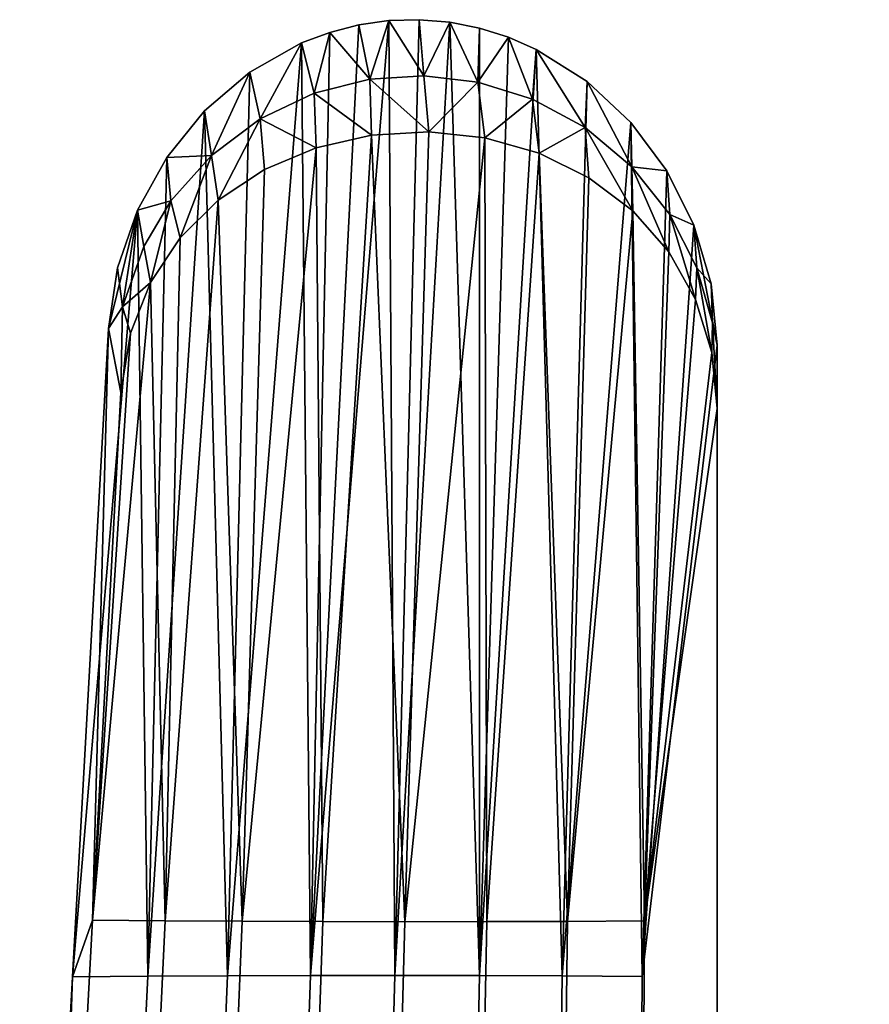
# Model space of a CAD drawing. Header units: millimetres. Extents: x -339 to 339, y -355 to 292.
# Tile 16 of 256: x -269 to -219, y 90 to 148. Entities that reach past the tile are written whole.
import ezdxf

# ---------------------------------------------------------------- set-up
doc = ezdxf.new("R2010")
doc.units = ezdxf.units.MM
doc.header["$MEASUREMENT"] = 0
doc.layers.add('podrucky', color=7, linetype='Continuous')

msp = doc.modelspace()

# ---------------------------------------------------------------- meshes
at = {"layer": 'podrucky'}
mesh = msp.add_polyface(dxfattribs=at)
corners = [(-262.296, 137.085, 878.113), (-261.909, 134.952, 870.9), (-263.18, 131.373, 870.99), (-261.521, 132.819, 863.686), (-241.619, 95.004, 860.956), (-241.737, 141.372, 860.313), (-238.539, 140.461, 860.75), (-236.861, 95.02, 861.799), (-235.586, 139.014, 861.413), (-246.475, 95, 860.671), (-245.068, 141.732, 860.15), (-248.443, 141.539, 860.287), (-256.089, 95.023, 861.799), (-257.521, 137.689, 862.152), (-254.777, 139.503, 861.355), (-251.717, 140.791, 860.705), (-259.764, 135.467, 862.959), (-260.655, 95.05, 863.166), (-261.521, 132.819, 863.686), (-264.95, 95.086, 865.006), (-262.703, 129.823, 864.214), (-251.332, 95.006, 860.956), (-263.274, 126.312, 864.461), (-237.164, 91.791, 882.411), (-235.701, 144.707, 880.012), (-238.705, 146.604, 880.574), (-242.065, 91.808, 883.256), (-240.353, 147.324, 880.793), (-242.062, 147.863, 880.954), (-243.825, 148.212, 881.053), (-247.064, 91.815, 883.542), (-252.063, 91.811, 883.256), (-249.192, 148.058, 880.926), (-250.914, 147.614, 880.753), (-247.428, 148.31, 881.038), (-252.582, 146.985, 880.524), (-255.65, 145.251, 879.947), (-256.965, 91.796, 882.41), (-258.318, 142.97, 879.292), (-260.56, 140.21, 878.646), (-261.68, 91.771, 881.036), (-262.296, 137.085, 878.113), (-264.013, 130.101, 877.76), (-263.472, 133.678, 877.791), (-266.128, 91.737, 879.185), (-262.703, 129.823, 864.214), (-264.013, 130.101, 877.76), (-263.274, 126.312, 864.461), (-263.472, 133.678, 877.791), (-264.95, 95.086, 865.006), (-266.128, 91.737, 879.185)]
mesh.append_faces([[corners[k] for k in face] for face in [(0, 1, 2, 2), (1, 3, 2, 2), (4, 5, 6, 6), (7, 6, 8, 8), (9, 10, 5, 5), (4, 9, 5, 5), (7, 4, 6, 6), (11, 10, 9, 9), (12, 13, 14, 14), (14, 15, 12, 12), (16, 17, 18, 18), (18, 19, 20, 20), (13, 17, 16, 16), (21, 15, 11, 11), (21, 12, 15, 15), (17, 19, 18, 18), (20, 19, 22, 22), (21, 11, 9, 9), (23, 24, 25, 25), (26, 27, 28, 28), (26, 25, 27, 27), (26, 28, 29, 29), (26, 29, 30, 30), (31, 32, 33, 33), (32, 31, 34, 34), (35, 36, 37, 37), (36, 38, 37, 37), (33, 35, 31, 31), (38, 39, 40, 40), (41, 40, 39, 39), (42, 41, 43, 43), (41, 42, 44, 44), (44, 40, 41, 41), (34, 31, 30, 30), (2, 3, 45, 45), (46, 2, 47, 47), (2, 45, 47, 47), (48, 0, 2, 2), (46, 48, 2, 2), (46, 47, 49, 49), (49, 50, 46, 46)]])
mesh = msp.add_polyface(dxfattribs=at)
corners = [(-261.521, 132.819, 863.686), (-261.909, 134.952, 870.9), (-260.31, 137.64, 870.819), (-262.296, 137.085, 878.113), (-245.63, 148.363, 881.082), (-247.064, 91.815, 883.542), (-243.825, 148.212, 881.053), (-247.428, 148.31, 881.038), (-254.777, 139.503, 861.355), (-255.037, 142.498, 870.686), (-251.717, 140.791, 860.705), (-257.521, 137.689, 862.152), (-259.764, 135.467, 862.959), (-257.92, 140.337, 870.745), (-255.65, 145.251, 879.947), (-260.56, 140.21, 878.646), (-251.845, 144.011, 870.645), (-241.737, 141.372, 860.313), (-238.919, 143.66, 870.654), (-238.539, 140.461, 860.75), (-242.161, 144.672, 870.626), (-245.068, 141.732, 860.15), (-248.554, 144.846, 870.622), (-248.443, 141.539, 860.287), (-245.349, 145.048, 870.616), (-250.914, 147.614, 880.753), (-247.428, 148.31, 881.038), (-252.582, 146.985, 880.524), (-258.318, 142.97, 879.292), (-249.192, 148.058, 880.926), (-245.63, 148.363, 881.082), (-243.825, 148.212, 881.053), (-242.062, 147.863, 880.954), (-240.353, 147.324, 880.793), (-235.815, 141.976, 870.701), (-238.705, 146.604, 880.574), (-235.701, 144.707, 880.012)]
mesh.append_faces([[corners[k] for k in face] for face in [(0, 1, 2, 2), (1, 3, 2, 2), (4, 5, 6, 6), (7, 5, 4, 4), (8, 9, 10, 10), (11, 9, 8, 8), (12, 13, 11, 11), (12, 0, 2, 2), (13, 9, 11, 11), (14, 9, 13, 13), (13, 2, 15, 15), (2, 13, 12, 12), (16, 10, 9, 9), (17, 18, 19, 19), (20, 17, 21, 21), (22, 21, 23, 23), (22, 24, 21, 21), (25, 22, 16, 16), (26, 24, 22, 22), (21, 24, 20, 20), (16, 22, 23, 23), (16, 23, 10, 10), (16, 9, 27, 27), (3, 15, 2, 2), (13, 28, 14, 14), (28, 13, 15, 15), (14, 27, 9, 9), (16, 27, 25, 25), (26, 22, 29, 29), (24, 26, 30, 30), (31, 20, 24, 24), (24, 30, 31, 31), (20, 31, 32, 32), (22, 25, 29, 29), (33, 20, 32, 32), (19, 18, 34, 34), (35, 34, 18, 18), (36, 34, 35, 35), (18, 33, 35, 35), (33, 18, 20, 20), (17, 20, 18, 18)]])
mesh = msp.add_polyface(dxfattribs=at)
corners = [(-242.672, 41.862, 861.569), (-241.619, 95.004, 860.956), (-236.861, 95.02, 861.799), (-237.546, 41.874, 862.477), (-247.904, 41.859, 861.262), (-246.475, 95, 860.671), (-253.136, 41.865, 861.569), (-251.332, 95.006, 860.956), (-258.261, 41.88, 862.477), (-256.089, 95.023, 861.799), (-263.18, 41.903, 863.95), (-260.655, 95.05, 863.166), (-257.521, 137.689, 862.152), (-264.95, 95.086, 865.006), (-267.808, 41.934, 865.931), (-243.22, 35.059, 885.693), (-237.915, 35.042, 884.778), (-237.164, 91.791, 882.411), (-242.065, 91.808, 883.256), (-248.628, 35.066, 886.001), (-247.064, 91.815, 883.542), (-254.037, 35.064, 885.692), (-252.063, 91.811, 883.256), (-259.341, 35.054, 884.777), (-256.965, 91.796, 882.41), (-264.443, 35.035, 883.291), (-261.68, 91.771, 881.036), (-238.705, 146.604, 880.574), (-258.318, 142.97, 879.292), (-252.582, 146.985, 880.524), (-266.128, 91.737, 879.185), (-269.256, 35.009, 881.287), (-266.128, 91.737, 879.185), (-264.95, 95.086, 865.006), (-267.808, 41.934, 865.931), (-269.256, 35.009, 881.287), (-243.988, 23.64, 618.555), (-245.52, 22.376, 621.934), (-239.507, 22.468, 623.546), (-238.43, 23.319, 620.884), (-241.625, 24.754, 615.611), (-236.741, 24.041, 618.491), (-238.546, 25.7, 613.323), (-234.502, 24.666, 616.548), (-236.835, 21.176, 626.5), (-239.985, 21.453, 626.311), (-243.136, 21.385, 625.983), (-246.222, 20.979, 625.524), (-249.184, 20.252, 624.947), (-251.972, 19.234, 624.269), (-251.335, 20.679, 620.809), (-250.124, 22.07, 617.685), (-248.379, 23.387, 614.935), (-246.146, 24.609, 612.597), (-243.471, 25.714, 610.709), (-234.954, 26.464, 611.848), (-236.968, 27.49, 608.44), (-240.396, 26.682, 609.311), (-252.797, 5.149, 625.479), (-251.972, 19.234, 624.269), (-251.335, 20.679, 620.809), (-248.992, 8.947, 615.633), (-250.842, 7.828, 618.543), (-250.124, 22.07, 617.685), (-248.379, 23.387, 614.935), (-246.629, 9.896, 613.153), (-246.146, 24.609, 612.597), (-243.471, 25.714, 610.709), (-243.802, 10.66, 611.149), (-240.563, 11.222, 609.663), (-240.396, 26.682, 609.311), (-236.968, 27.49, 608.44), (-236.962, 11.567, 608.739)]
mesh.append_faces([[corners[k] for k in face] for face in [(0, 1, 2, 3), (4, 5, 1, 0), (6, 7, 5, 4), (8, 9, 7, 6), (10, 11, 9, 8), (12, 9, 11, 11), (13, 11, 10, 14), (15, 16, 17, 18), (19, 15, 18, 20), (21, 19, 20, 22), (23, 21, 22, 24), (25, 23, 24, 26), (17, 27, 18, 18), (28, 26, 24, 24), (22, 29, 24, 24), (30, 31, 25, 26), (32, 33, 34, 34), (32, 34, 35, 35), (36, 37, 38, 39), (40, 36, 39, 41), (42, 40, 41, 43), (44, 38, 45, 45), (46, 45, 38, 38), (47, 46, 37, 37), (37, 46, 38, 38), (48, 47, 37, 37), (49, 48, 50, 50), (37, 50, 48, 48), (50, 37, 51, 51), (36, 52, 51, 51), (37, 36, 51, 51), (36, 40, 53, 52), (54, 53, 40, 42), (42, 55, 56, 57), (54, 42, 57, 57), (58, 59, 60, 60), (61, 62, 63, 64), (65, 61, 64, 66), (66, 67, 68, 65), (69, 68, 67, 70), (70, 71, 72, 69)]])
mesh = msp.add_polyface(dxfattribs=at)
corners = [(-237.546, 41.874, 862.477), (-236.861, 95.02, 861.799), (-232.295, 95.045, 863.167), (-232.627, 41.894, 863.95), (-230.866, 134.63, 863.033), (-232.987, 137.049, 862.213), (-235.586, 139.014, 861.413), (-229.286, 131.802, 863.755), (-228.32, 128.664, 864.263), (-228, 125.365, 864.478), (-228, 41.922, 865.931), (-237.915, 35.042, 884.778), (-232.813, 35.018, 883.291), (-232.449, 91.763, 881.037), (-237.164, 91.791, 882.411), (-233.119, 142.287, 879.361), (-235.701, 144.707, 880.012), (-230.988, 139.418, 878.711), (-228, 129.11, 877.797), (-228.358, 132.73, 877.833), (-229.381, 136.206, 878.168), (-228, 34.987, 881.288), (-238.539, 140.461, 860.75), (-235.815, 141.976, 870.701), (-235.586, 139.014, 861.413), (-232.987, 137.049, 862.213), (-233.053, 139.661, 870.764), (-230.866, 134.63, 863.033), (-229.286, 131.802, 863.755), (-230.813, 136.838, 870.841), (-229.213, 133.691, 870.927), (-228.32, 128.664, 864.263), (-228.289, 130.424, 871.016), (-228, 125.365, 864.478), (-235.701, 144.707, 880.012), (-230.988, 139.418, 878.711), (-228.358, 132.73, 877.833), (-228, 129.11, 877.797), (-229.381, 136.206, 878.168), (-233.119, 142.287, 879.361), (-228, 41.922, 865.931), (-228, 34.987, 881.288), (-92, 54.748, 607.67), (-192, 54.748, 607.67), (-192, 54.958, 619.668), (-92, 54.958, 619.668), (-192, 54.958, 619.668), (-192, 54.748, 607.67), (-198.288, 47.294, 607.8), (-198.598, 47.136, 619.804), (-198.598, 47.136, 619.804), (-92, 54.958, 619.668), (-192, 54.958, 619.668)]
mesh.append_faces([[corners[k] for k in face] for face in [(0, 1, 2, 3), (4, 2, 5, 5), (1, 6, 5, 5), (7, 2, 4, 4), (2, 8, 9, 9), (2, 1, 5, 5), (9, 10, 3, 2), (7, 8, 2, 2), (11, 12, 13, 14), (15, 16, 14, 14), (17, 15, 13, 13), (18, 19, 20, 20), (13, 18, 20, 20), (13, 15, 14, 14), (18, 13, 12, 21), (17, 13, 20, 20), (22, 23, 24, 24), (24, 23, 25, 25), (26, 27, 25, 25), (28, 27, 29, 29), (28, 30, 31, 31), (31, 32, 33, 33), (23, 34, 26, 26), (26, 35, 29, 29), (25, 23, 26, 26), (28, 29, 30, 30), (30, 36, 32, 32), (33, 32, 37, 37), (32, 36, 37, 37), (29, 38, 30, 30), (31, 30, 32, 32), (27, 26, 29, 29), (26, 34, 39, 39), (30, 38, 36, 36), (39, 35, 26, 26), (35, 38, 29, 29), (40, 37, 41, 41), (37, 40, 33, 33), (42, 43, 44, 45), (46, 47, 48, 49), (50, 51, 52, 52)]])

doc.saveas('drawing.dxf')
